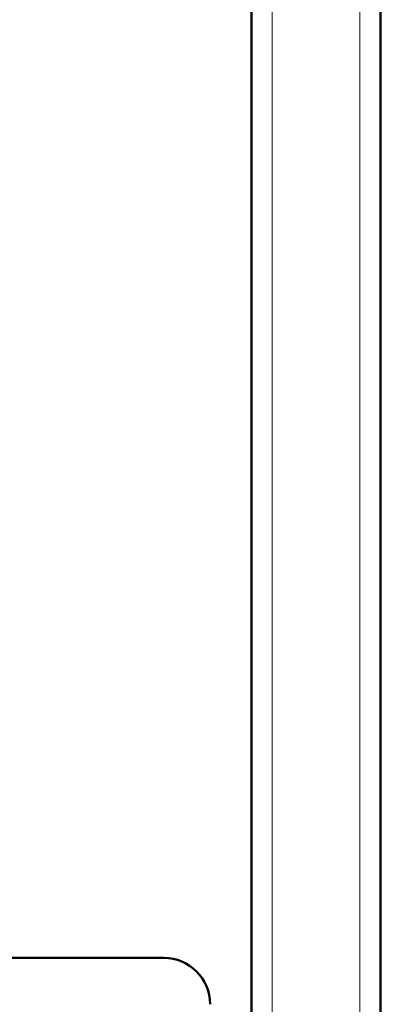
# Model space of a CAD drawing. Extents: x -1976 to 2357, y -1856 to 698.
# Tile 49 of 60: x 552 to 622, y -35 to 156. Entities that reach past the tile are written whole.
import ezdxf

# ---------------------------------------------------------------- set-up
doc = ezdxf.new("R2010")
doc.units = 0
doc.linetypes.add('DASHDOT', pattern=[18.5, 12, -3, 0.5, -3])

msp = doc.modelspace()

# ---------------------------------------------------------------- linework, layer by layer
at = {"color": 7, "linetype": 'DASHDOT', "lineweight": 18}
for p, q in [((600.57, -470.88), (600.57, 489.12)), ((617.57, -470.88), (617.57, 489.12))]:
    msp.add_line(p, q, dxfattribs=at)
at = {"color": 7, "lineweight": 50}
for p, q in [((596.57, -176.73), (596.57, 409.12)), ((621.57, -132.29), (621.57, 239.12)), ((495.06, -25.77), (579.57, -25.77))]:
    msp.add_line(p, q, dxfattribs=at)
at = {"color": 7, "lineweight": 18}
for p, q in [((600.57, -176.73), (600.57, 409.12)), ((617.57, -176.73), (617.57, 409.12))]:
    msp.add_line(p, q, dxfattribs=at)
at = {"color": 7, "lineweight": 50}
msp.add_arc((579.57, -34.77), 9, 0, 90, dxfattribs=at)

doc.saveas('drawing.dxf')
